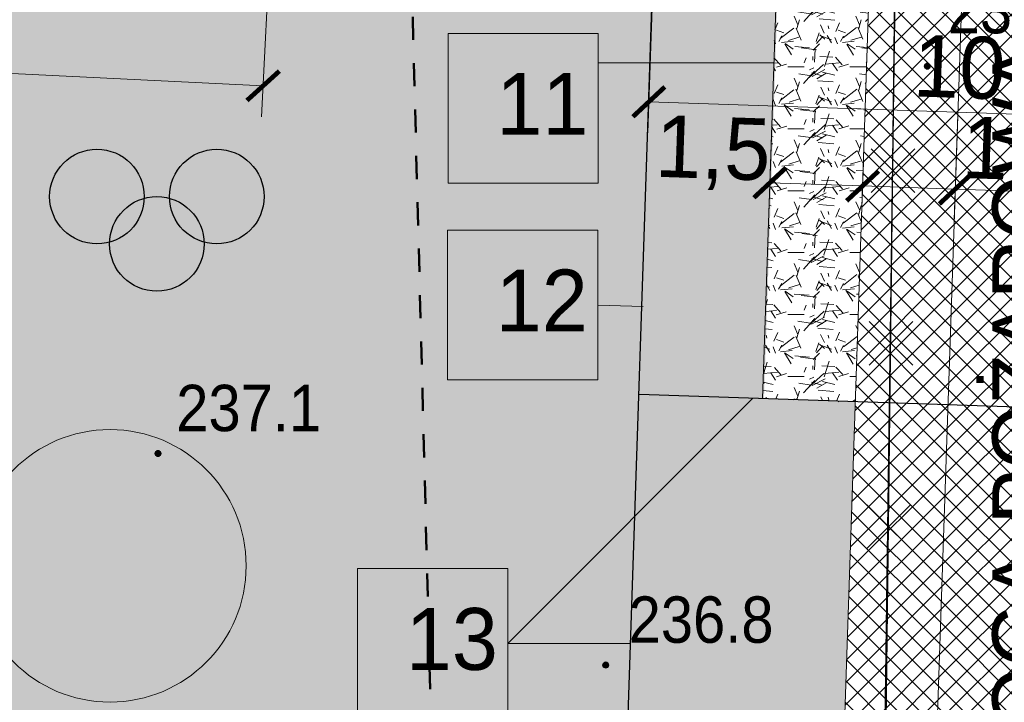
# Model space of a CAD drawing. Extents: x 40810 to 6568062, y -66833 to 5647073.
# Tile 7 of 32: x 6567803 to 6567819, y 5646953 to 5646964. Entities that reach past the tile are written whole.
import ezdxf
from ezdxf.enums import TextEntityAlignment as Align

# ---------------------------------------------------------------- set-up
doc = ezdxf.new("R2010")
doc.units = 0
doc.header["$MEASUREMENT"] = 0
for name, pattern in [('218-500', [1, 0.5, -0.5]), ('DGN_STYLE_2191', [1, -0.25, 0.5, -0.25]), ('DGN_STYLE_9021', [7.5, 3.75, 3.75])]:
    doc.linetypes.add(name, pattern=pattern)
doc.layers.get('0').update_dxf_attribs({"linetype": 'CONTINUOUS'})
doc.layers.get('Defpoints').update_dxf_attribs({"linetype": 'CONTINUOUS'})
doc.layers.add('BDOT1', color=7, linetype='CONTINUOUS')
doc.layers.add('Z-zielen', color=62, linetype='CONTINUOUS')
for name, color, linetype, lineweight in [('E_przyłacze', 1, '218-500', 70), ('l. przekrojowa', 1, 'CONTINUOUS', 30), ('l.widokowa', 140, 'CONTINUOUS', 15), ('szraf1', 8, 'CONTINUOUS', 5), ('wymiarowanie', 176, 'CONTINUOUS', 9)]:
    doc.layers.add(name, color=color, linetype=linetype, lineweight=lineweight)
doc.styles.get("Standard").update_dxf_attribs({"font": 'GOTHIC.TTF'})
doc.styles.add('STYLE-GEO_140', font='geo_140.shx', dxfattribs={"bigfont": 'geo_140big.shx'})
doc.dimstyles.new('Skala 1-50', dxfattribs={"dimtxt": 1, "dimasz": 0.5, "dimexe": 0.5, "dimexo": 0.5, "dimgap": 0.2, "dimtad": 1, "dimtxsty": 'Standard', "dimblk": 'ARCHTICK', "dimcen": 0.5, "dimclrd": 256, "dimclre": 256, "dimadec": 0, "dimazin": 0, "dimtfac": 1, "dimtdec": 1, "dimtmove": 1, "dimatfit": 3, "dimldrblk": 'ARCHTICK', "dimfxl": 1, "dimlwd": -1, "dimlwe": -1, "dimarcsym": 0})
pattern_1 = [(45, (0, 0), (-0.1767766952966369, 0.1767766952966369), []), (135, (0, 0), (-0.1767766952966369, -0.1767766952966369), [])]

# ---------------------------------------------------------------- blocks, each defined once
blk = doc.blocks.new('BUBS04_1')
at = {"layer": 'BDOT1', "color": 7, "linetype": 'Continuous'}
for centre in [(-1.916557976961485, 0.807554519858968), (1.88345868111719, 0.807554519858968), (-0.0165496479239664, -0.692452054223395)]:
    blk.add_circle(centre, 1.500006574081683, dxfattribs=at)
blk = doc.blocks.new('BUBS00_1')
at = {"layer": 'BDOT1', "color": 7, "linetype": 'Continuous', "xscale": 1.700003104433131, "yscale": 1.700003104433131, "zscale": 1.700003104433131}
blk.add_blockref('BUBS04_1', (-9.094947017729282e-10, 0.1000006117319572), dxfattribs=at)
blk = doc.blocks.new('DWG_H0_11')
at = {"layer": 'BDOT1', "linetype": 'Continuous'}
blk.add_hatch(color=7, dxfattribs=at).paths.add_polyline_path([(0.08999999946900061, -2.728484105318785e-10, 0.9999999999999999), (-0.09000000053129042, -2.728484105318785e-10, 0.9999999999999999)], flags=16)
at = {"layer": 'BDOT1', "color": 7, "linetype": 'Continuous'}
blk.add_lwpolyline([(0.08999999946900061, -2.728484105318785e-10, 0.9999999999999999), (-0.09000000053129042, -2.728484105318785e-10, 0.9999999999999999)], format="xyb", close=True, dxfattribs=at)
blk = doc.blocks.new('RTPW01_1')
at = {"layer": 'BDOT1', "color": 7, "linetype": 'Continuous'}
blk.add_circle((-5.311449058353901e-10, -2.728484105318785e-10), 0.09, dxfattribs=at)
blk.add_blockref('DWG_H0_11', (-5.311449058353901e-10, -2.728484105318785e-10), dxfattribs=at)
blk = doc.blocks.new('_ArchTick')
at = {"color": 0, "linetype": 'ByBlock', "const_width": 0.15}
blk.add_lwpolyline([(-0.5, -0.5), (0.5, 0.5)], dxfattribs=at)
blk = doc.blocks.new('*D210')
at = {"layer": 'Defpoints', "color": 0}
for p in [(6567823.374637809, 5646963.254577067), (6567818.369492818, 5646963.186623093), (6567818.311967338, 5646961.483166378)]:
    blk.add_point(p, dxfattribs=at)
at = {"layer": 'wymiarowanie'}
for p, q in [((6567823.357762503, 5646962.754861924), (6567823.292243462, 5646960.814698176)), ((6567818.352617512, 5646962.68690795), (6567818.295092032, 5646960.983451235)), ((6567823.309118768, 5646961.314413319), (6567818.311967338, 5646961.483166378))]:
    blk.add_line(p, q, dxfattribs=at)
at = {"layer": 'wymiarowanie', "linetype": 'Continuous', "xscale": 0.5, "yscale": 0.5, "zscale": 0.5}
for p, rotation in [((6567818.311967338, 5646961.483166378), 178.0658650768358), ((6567823.309118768, 5646961.314413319), 358.0658650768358)]:
    blk.add_blockref('_ArchTick', p, dxfattribs=dict(at, rotation=rotation))
at = {"layer": 'wymiarowanie', "color": 0, "linetype": 'Continuous', "insert": (6567821.381315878, 5646961.998620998), "char_height": 1, "attachment_point": 5, "rotation": 358.06586507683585}
blk.add_mtext('5', dxfattribs=at)
blk = doc.blocks.new('*D232')
at = {"layer": 'Defpoints', "color": 0}
for p in [(6567813.464604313, 5646966.083186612), (6567823.458762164, 5646965.745685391), (6567823.35104525, 5646962.555949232)]:
    blk.add_point(p, dxfattribs=at)
at = {"layer": 'wymiarowanie'}
for p, q in [((6567813.447729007, 5646965.583471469), (6567813.340012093, 5646962.393735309)), ((6567823.441886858, 5646965.245970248), (6567823.334169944, 5646962.056234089)), ((6567813.356887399, 5646962.893450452), (6567823.35104525, 5646962.555949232))]:
    blk.add_line(p, q, dxfattribs=at)
at = {"layer": 'wymiarowanie', "linetype": 'Continuous', "xscale": 0.5, "yscale": 0.5, "zscale": 0.5}
for p, rotation in [((6567813.356887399, 5646962.893450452), 178.0658650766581), ((6567823.35104525, 5646962.555949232), 358.0658650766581)]:
    blk.add_blockref('_ArchTick', p, dxfattribs=dict(at, rotation=rotation))
at = {"layer": 'wymiarowanie', "color": 0, "linetype": 'Continuous', "insert": (6567818.378440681, 5646963.449439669), "char_height": 1, "attachment_point": 5, "rotation": 358.0658650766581}
blk.add_mtext('10', dxfattribs=at)
blk = doc.blocks.new('*D238')
at = {"layer": 'Defpoints', "color": 0}
for p in [(6567816.8424255, 5646962.410420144), (6567818.341570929, 5646962.359794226), (6567816.812821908, 5646961.533792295)]:
    blk.add_point(p, dxfattribs=at)
at = {"layer": 'wymiarowanie'}
for p, q in [((6567816.825550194, 5646961.910705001), (6567816.795946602, 5646961.034077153)), ((6567818.324695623, 5646961.860079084), (6567818.29509203, 5646960.983451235)), ((6567818.311967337, 5646961.483166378), (6567816.812821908, 5646961.533792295))]:
    blk.add_line(p, q, dxfattribs=at)
at = {"layer": 'wymiarowanie', "linetype": 'Continuous', "xscale": 0.5, "yscale": 0.5, "zscale": 0.5}
for p, rotation in [((6567816.812821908, 5646961.533792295), 178.065865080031), ((6567818.311967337, 5646961.483166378), 358.065865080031)]:
    blk.add_blockref('_ArchTick', p, dxfattribs=dict(at, rotation=rotation))
at = {"layer": 'wymiarowanie', "color": 0, "linetype": 'Continuous', "insert": (6567819.349432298, 5646962.03828572), "char_height": 1, "attachment_point": 5, "rotation": 358.065865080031}
blk.add_mtext('1,5', dxfattribs=at)
blk = doc.blocks.new('*D239')
at = {"layer": 'Defpoints', "color": 0}
for p in [(6567815.355602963, 5646962.825954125), (6567816.8424255, 5646962.410420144), (6567815.31367648, 5646961.584418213)]:
    blk.add_point(p, dxfattribs=at)
at = {"layer": 'wymiarowanie'}
for p, q in [((6567815.338727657, 5646962.326238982), (6567815.296801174, 5646961.08470307)), ((6567816.825550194, 5646961.910705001), (6567816.795946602, 5646961.034077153)), ((6567816.812821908, 5646961.533792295), (6567815.31367648, 5646961.584418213))]:
    blk.add_line(p, q, dxfattribs=at)
at = {"layer": 'wymiarowanie', "linetype": 'Continuous', "xscale": 0.5, "yscale": 0.5, "zscale": 0.5}
for p, rotation in [((6567815.31367648, 5646961.584418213), 178.0658650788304), ((6567816.812821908, 5646961.533792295), 358.0658650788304)]:
    blk.add_blockref('_ArchTick', p, dxfattribs=dict(at, rotation=rotation))
at = {"layer": 'wymiarowanie', "color": 0, "linetype": 'Continuous', "insert": (6567814.393209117, 5646962.058805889), "char_height": 1, "attachment_point": 5, "rotation": 358.06586507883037}
blk.add_mtext('1,5', dxfattribs=at)
blk = doc.blocks.new('*D273')
at = {"layer": 'Defpoints', "color": 0}
for p in [(6567777.265670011, 5646974.044550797), (6567807.580784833, 5646972.56087454), (6567807.120316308, 5646963.152382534)]:
    blk.add_point(p, dxfattribs=at)
at = {"layer": 'wymiarowanie'}
for p, q in [((6567777.241228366, 5646973.545148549), (6567776.780759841, 5646964.136656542)), ((6567807.556343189, 5646972.061472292), (6567807.095874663, 5646962.652980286)), ((6567776.805201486, 5646964.636058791), (6567807.120316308, 5646963.152382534))]:
    blk.add_line(p, q, dxfattribs=at)
at = {"layer": 'wymiarowanie', "linetype": 'Continuous', "xscale": 0.5, "yscale": 0.5, "zscale": 0.5}
for p, rotation in [((6567776.805201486, 5646964.636058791), 177.1980771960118), ((6567807.120316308, 5646963.152382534), 357.1980771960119)]:
    blk.add_blockref('_ArchTick', p, dxfattribs=dict(at, rotation=rotation))
at = {"layer": 'wymiarowanie', "color": 0, "linetype": 'Continuous', "insert": (6567792.000449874, 5646964.664338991), "char_height": 1, "attachment_point": 5, "rotation": 357.19807719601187}
blk.add_mtext('30,35', dxfattribs=at)

msp = doc.modelspace()

# ---------------------------------------------------------------- hatches: boundary and pattern name
at = {"layer": 'szraf1', "true_color": 0xc7c8ca}
h = msp.add_hatch(dxfattribs=at)
h.set_pattern_fill('ANSI37', color=9, scale=2, style=0)
h.set_pattern_definition(pattern_1)
h.paths.add_polyline_path([(6567823.290277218, 5646949.789298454), (6567823.249822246, 5646947.075506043), (6567815.664571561, 5646947.380083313, 0.1966573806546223), (6567818.004233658, 5646952.370491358), (6567818.831690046, 5646976.873305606, 0.1608154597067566), (6567817.350105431, 5646983.958499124), (6567809.203317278, 5646997.767785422, 0.2654325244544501), (6567799.729148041, 5647003.178499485), (6567753.06303861, 5647002.389708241, 0.2081719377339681), (6567747.979839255, 5647000.074529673), (6567747.209997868, 5647008.789999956), (6567747.350053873, 5647008.792367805, 0.1638587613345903), (6567751.584473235, 5647007.366387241), (6567799.729148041, 5647008.178499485, -0.2744804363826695), (6567813.50975784, 5647000.308369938), (6567821.656545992, 5646986.49908364, -0.14264435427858), (6567823.866820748, 5646977.829202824), (6567822.996147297, 5646952.046635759, 0.08184528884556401)])
at = {"layer": 'szraf1', "linetype": 'Continuous'}
h = msp.add_hatch(dxfattribs=at)
h.set_pattern_fill('ANSI37', color=40, scale=2, style=0)
h.set_pattern_definition(pattern_1)
h.paths.add_polyline_path([(6567813.016186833, 5646947.486426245), (6567815.626365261, 5646947.346295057, 0.2076535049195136), (6567818.004235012, 5646952.370531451), (6567818.869669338, 5646977.997956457, 0.1426443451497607), (6567817.350105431, 5646983.958499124), (6567812.569733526, 5646992.06151138), (6567801.528724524, 5646992.601878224, -0.3950589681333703), (6567800.577751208, 5646993.583748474), (6567800.415611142, 5647003.157058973), (6567796.415598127, 5647003.123956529), (6567796.571625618, 5646993.911553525, -0.4191824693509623), (6567795.571769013, 5646992.894619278), (6567776.232098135, 5646993.83994063), (6567775.170294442, 5646972.144708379), (6567787.446400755, 5646971.543893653), (6567787.304639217, 5646968.64736061), (6567797.092923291, 5646968.168304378), (6567797.23468483, 5646971.06483742), (6567815.62616289, 5646970.164725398, -0.3999617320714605), (6567817.052837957, 5646968.666518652), (6567816.505089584, 5646952.421157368, -0.299344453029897)])
h.paths.add_polyline_path([(6567795.834244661, 5646973.135771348), (6567797.332451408, 5646973.062446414), (6567797.308009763, 5646972.563044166), (6567815.631408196, 5646971.666264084, 0.418656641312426), (6567817.203878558, 5646973.113844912), (6567817.370523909, 5646978.048582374, 0.1426443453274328), (6567816.058173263, 5646983.196323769), (6567812.161408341, 5646989.801570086, 0.2970977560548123), (6567811.150230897, 5646990.629188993), (6567801.519085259, 5646991.100554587, 0.414213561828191), (6567800.471397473, 5646990.150633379), (6567800.448321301, 5646989.679131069), (6567794.594661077, 5646989.965619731), (6567794.666620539, 5646991.435926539), (6567781.462425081, 5646992.082163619), (6567777.656979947, 5646992.268408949), (6567776.741826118, 5646973.569590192), (6567787.519725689, 5646973.042100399), (6567787.537144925, 5646973.529311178), (6567789.041762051, 5646973.455672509), (6567788.876113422, 5646970.072245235), (6567795.668041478, 5646969.739836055)], flags=16)
h = msp.add_hatch(dxfattribs=at)
h.set_pattern_fill('GRAVL1', color=256, style=0)
h.set_pattern_definition([(228.0128, (0.72, 1), (-7.999998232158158, -9.000001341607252), [0.134536, -13.319088]), (184.9697, (0.63, 0.9), (12.00000105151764, 0.999991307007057), [0.230868, -22.855925]), (132.5104, (0.4, 0.88), (9.999990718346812, -11.0000086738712), [0.162788, -16.116032]), (267.2737, (0.01, 0.63), (0.9999960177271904, 20.00000029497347), [0.210238, -20.813558]), (292.8337, (0, 0.42), (-5.00000990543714, 11.99999641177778), [0.206155, -20.409373]), (357.2737, (0.08, 0.23), (-20.00000029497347, 0.9999960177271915), [0.210238, -20.813558]), (37.6942, (0.29, 0.22), (-13.00000734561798, -9.99999040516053), [0.278029, -27.524849]), (72.2553, (0.51, 0.39), (7.000010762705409, 21.99999623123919), [0.262488, -25.986321]), (121.4296, (0.59, 0.64), (-8.000008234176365, 12.99999503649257), [0.21095, -20.884073]), (175.2364, (0.48, 0.82), (11.00000094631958, -0.9999915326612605), [0.240832, -11.800763]), (222.3974, (0.24, 0.84), (-12.00000735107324, -10.99999208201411), [0.311448, -30.833375]), (138.8141, (1, 0.62), (-7.000002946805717, 5.999997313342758), [0.106301, -10.523844]), (171.4692, (0.92, 0.69), (12.99999828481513, -2.00000791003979), [0.202237, -20.021511]), (225, (0.72, 0.72), (-2.220446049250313e-16, -1.000000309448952), [0.141421, -1.272792]), (203.1986, (0.65, 0.84), (4.999999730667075, 2.000001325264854), [0.076158, -7.539615]), (291.8014, (0.58, 0.81), (-0.9999999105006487, 3.00000027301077), [0.107703, -5.277462]), (30.9638, (0.62, 0.71), (2.999998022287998, 2.000002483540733), [0.174929, -5.656023]), (161.5651, (0.77, 0.8), (2.000000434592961, -0.9999984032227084), [0.126491, -3.035787]), (16.38950000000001, (0, 0.81), (10.00000219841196, 2.99999270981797), [0.1772, -17.542845]), (70.3462, (0.17, 0.86), (-3.999995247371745, -11.00000213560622), [0.148661, -14.717408]), (293.1986, (0.77, 1), (-2.000001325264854, 4.999999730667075), [0.152315, -7.463458]), (343.6105, (0.83, 0.86), (-10.00000219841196, 2.999992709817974), [0.1772, -17.542845]), (339.444, (0, 0.19), (-5.000001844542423, 1.999995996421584), [0.17088, -8.373124]), (294.7751, (0.16, 0.13), (-4.99999218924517, 11.00000342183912), [0.143178, -14.174643]), (66.80140000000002, (0.78, 0), (2.000001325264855, 4.999999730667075), [0.152315, -7.463458]), (17.354, (0.84, 0.14), (-13.00000201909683, -3.999994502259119), [0.167631, -16.595424]), (69.444, (0.29, 0), (-1.999995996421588, -5.000001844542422), [0.08544, -8.458564]), (101.3099, (0.72, 0), (-0.9999976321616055, 4.000000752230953), [0.05099, -5.048029]), (165.9638, (0.71, 0.05), (3.00000054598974, -0.9999980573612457), [0.206155, -3.91695]), (186.009, (0.51, 0.1), (9.99999975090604, 0.9999993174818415), [0.19105, -18.913923]), (303.6901, (0.62, 0.62), (-1.000001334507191, 1.99999955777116), [0.144222, -3.461329]), (353.1572, (0.7, 0.5), (16.99999936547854, -2.000007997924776), [0.251794, -24.927563]), (60.94540000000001, (0.95, 0.47), (-4.000000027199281, -7.000000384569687), [0.102956, -10.192674]), (90, (1, 0.56), (-0.9999999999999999, 1), [0.06, -0.94]), (120.2564, (0.49, 0.13), (3.999994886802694, -7.000002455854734), [0.138924, -13.75352]), (48.01280000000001, (0.42, 0.25), (7.999998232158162, 9.00000134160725), [0.269072, -13.184552]), (0, (0.6, 0.45), (1, 1), [0.26, -0.74]), (325.3047999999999, (0.86, 0.45), (-9.999994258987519, 7.000008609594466), [0.158114, -15.653274]), (254.0546, (0.99, 0.36), (-0.9999998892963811, -4.000000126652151), [0.145602, -7.134508]), (207.646, (0.95, 0.22), (-18.99999580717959, -10.00000771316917), [0.237065, -23.469474]), (175.4261, (0.74, 0.11), (-13.00000055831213, 0.999994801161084), [0.250799, -24.829074])])
h.paths.add_polyline_path([(6567815.542933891, 5646968.373237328), (6567817.03957309, 5646968.248396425), (6567817.026682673, 5646967.866682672), (6567816.988515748, 5646966.736475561), (6567816.955397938, 5646965.755783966), (6567816.946472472, 5646965.491481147), (6567816.695065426, 5646958.046762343), (6567815.195919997, 5646958.09738826)])
h.paths.add_polyline_path([(6567815.603469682, 5646970.165836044), (6567815.626162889, 5646970.164725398, -0.4097843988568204), (6567817.051983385, 5646968.615892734), (6567817.049766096, 5646968.550233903), (6567817.03957309, 5646968.248396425), (6567815.542933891, 5646968.373237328)])
at = {"layer": 'wymiarowanie', "linetype": 'Continuous', "true_color": 0xffffff}
for points in [[(6567810.109228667, 5646961.578235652), (6567812.53704864, 5646961.578235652), (6567812.53704864, 5646963.997701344), (6567810.109228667, 5646963.997701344)], [(6567810.102356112, 5646958.399105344), (6567812.530176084, 5646958.399105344), (6567812.530176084, 5646960.818571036), (6567810.102356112, 5646960.818571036)], [(6567808.648029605, 5646952.929280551), (6567811.075849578, 5646952.929280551), (6567811.075849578, 5646955.348746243), (6567808.648029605, 5646955.348746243)]]:
    msp.add_hatch(color=7, dxfattribs=at).paths.add_polyline_path(points)
at = {"layer": 'Z-zielen', "linetype": 'Continuous'}
h = msp.add_hatch(dxfattribs=at)
h.set_pattern_fill('STIPPLE', color=256, style=0)
h.set_pattern_definition([(0, (0.0400000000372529, 0.01999999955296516), (0, 1), [0, -1]), (0, (0.3600000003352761, 0.0400000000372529), (0, 1), [0, -1]), (0, (0.1799999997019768, 0.2599999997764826), (0, 1), [0, -1]), (0, (0.400000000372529, 0.4199999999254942), (0, 1), [0, -1]), (0, (0.1399999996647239, 0.4800000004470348), (0, 1), [0, -1]), (0, (0.2199999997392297, 0.7199999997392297), (0, 1), [0, -1]), (0, (0.0800000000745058, 0.900000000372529), (0, 1), [0, -1]), (0, (0.400000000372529, 0.8799999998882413), (0, 1), [0, -1]), (0, (0.6399999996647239, 0.9199999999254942), (0, 1), [0, -1]), (0, (0.7599999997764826, 0.6799999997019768), (0, 1), [0, -1]), (0, (0.9599999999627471, 0.6600000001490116), (0, 1), [0, -1]), (0, (0.9599999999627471, 0.2999999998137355), (0, 1), [0, -1]), (0, (0.7800000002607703, 0.1799999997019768), (0, 1), [0, -1]), (0, (0.5, 0.2400000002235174), (0, 1), [0, -1]), (0, (0.6799999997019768, 0.4199999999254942), (0, 1), [0, -1]), (0, (0.5, 0.599999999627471), (0, 1), [0, -1]), (0, (0.9199999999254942, 0.0400000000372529), (0, 1), [0, -1])])
h.paths.add_polyline_path([(6567834.600000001, 5646957.495000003), (6567823.191362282, 5646957.827383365), (6567823.444938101, 5646965.336324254), (6567828.442089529, 5646965.167571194), (6567828.863972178, 5646977.660449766), (6567823.866820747, 5646977.829202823, 0.1426547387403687), (6567821.656545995, 5646986.499083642), (6567813.2373845, 5647000.769395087, 0.2607595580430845), (6567799.458200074, 5647008.176205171), (6567751.703012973, 5647007.367391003), (6567753.913369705, 5647007.404827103), (6567751.011241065, 5647008.834453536), (6567829.898409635, 5647009.741269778)])
h.paths.add_polyline_path([(6567821.79, 5646988.53), (6567828.8, 5646988.46), (6567828.94, 5647000.44), (6567821.94, 5647000.52)], flags=16)
h.paths.add_polyline_path([(6567821.940000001, 5647003.02), (6567820.471388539, 5647003.038372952), (6567820.303639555, 5646991.746975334), (6567818.547591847, 5646991.768944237), (6567820.448493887, 5646988.546803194), (6567821.790000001, 5646988.53)], flags=16)
h.paths.add_polyline_path([(6567829.530103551, 5646985.826366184, 0.9999999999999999), (6567825.131237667, 5646985.826366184, 0.9999999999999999)], flags=16)
h.paths.add_polyline_path([(6567821.94, 5647003.02), (6567825.040000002, 5647003.02), (6567825.040000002, 5647000.52), (6567821.94, 5647000.52)], flags=16)
edge = h.paths.add_edge_path()
edge.add_arc((6567747.431800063, 5647001.680976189), 7.111861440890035, 279.14085864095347, 5.919009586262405, ccw=False)
edge.add_line((6567748.561161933, 5646994.662188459), (6567748.005706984, 5647000.103134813))
edge.add_arc((6567753.177665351, 5646995.400115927), 6.990532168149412, 91.00105870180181, 137.7187995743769, ccw=False)
edge.add_line((6567753.055534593, 5647002.389581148), (6567754.503133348, 5647002.41409866))
h = msp.add_hatch(dxfattribs=at)
h.set_pattern_fill('STIPPLE', color=256, style=0)
h.set_pattern_definition([(0, (0.04, 0.02), (0, 1), [0, -1]), (0, (0.36, 0.04), (0, 1), [0, -1]), (0, (0.18, 0.26), (0, 1), [0, -1]), (0, (0.4, 0.42), (0, 1), [0, -1]), (0, (0.14, 0.48), (0, 1), [0, -1]), (0, (0.22, 0.72), (0, 1), [0, -1]), (0, (0.08, 0.9), (0, 1), [0, -1]), (0, (0.4, 0.88), (0, 1), [0, -1]), (0, (0.64, 0.92), (0, 1), [0, -1]), (0, (0.76, 0.68), (0, 1), [0, -1]), (0, (0.96, 0.66), (0, 1), [0, -1]), (0, (0.96, 0.3), (0, 1), [0, -1]), (0, (0.78, 0.18), (0, 1), [0, -1]), (0, (0.5, 0.24), (0, 1), [0, -1]), (0, (0.68, 0.42), (0, 1), [0, -1]), (0, (0.5, 0.6), (0, 1), [0, -1]), (0, (0.92, 0.04), (0, 1), [0, -1])])
h.paths.add_polyline_path([(6567793.055802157, 5646968.365888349), (6567797.092923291, 5646968.168304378), (6567797.23468483, 5646971.06483742), (6567815.62616289, 5646970.164725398), (6567815.218624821, 5646958.096621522), (6567816.695065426, 5646958.046762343), (6567816.505089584, 5646952.421157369, -0.2993158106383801), (6567813.016186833, 5646947.486426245), (6567791.865592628, 5646948.483466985), (6567791.957649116, 5646950.731583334), (6567792.44, 5646951.54)])

# ---------------------------------------------------------------- linework, layer by layer
at = {"lineweight": 5}
msp.add_circle((6567804.643938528, 5646955.393662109), 2.201803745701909, dxfattribs=at)
at = {"layer": 'BDOT1', "color": 7, "linetype": 'DGN_STYLE_9021'}
for points in [[(6567817.37, 5646968.26), (6567817.15, 5646949.7), (6567775.39, 5646951.41)], [(6567817.38, 5646968.22), (6567817.13, 5646949.67)]]:
    msp.add_lwpolyline(points, dxfattribs=at)
at = {"layer": 'E_przyłacze', "linetype": 'DGN_STYLE_2191', "lineweight": 50, "ltscale": 0.75}
msp.add_line((6567809.918390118, 5646949.649088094), (6567809.151486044, 5646979.168591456), dxfattribs=at)
at = {"layer": 'l. przekrojowa', "color": 7, "linetype": 'Continuous'}
for p, q in [((6567812.918051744, 5646949.873290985), (6567813.499551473, 5646967.264534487)), ((6567823.41, 5646957.820000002), (6567813.197620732, 5646958.164870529))]:
    msp.add_line(p, q, dxfattribs=at)
at = {"layer": 'l.widokowa', "color": 5}
for p, q in [((6567818.869669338, 5646977.997956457), (6567818.004235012, 5646952.370531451)), ((6567815.603469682, 5646970.165836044), (6567815.195919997, 5646958.09738826)), ((6567817.051983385, 5646968.615892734), (6567816.505089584, 5646952.421157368))]:
    msp.add_line(p, q, dxfattribs=at)
at = {"layer": 'wymiarowanie', "color": 7, "linetype": 'Continuous'}
for p, q in [((6567812.541112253, 5646963.525643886), (6567815.379231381, 5646963.525643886)), ((6567812.530176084, 5646959.60883819), (6567813.266279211, 5646959.584018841)), ((6567811.075849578, 5646954.139013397), (6567815.039506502, 5646958.10267032)), ((6567811.075849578, 5646954.139013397), (6567813.061880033, 5646954.139013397))]:
    msp.add_line(p, q, dxfattribs=at)
at = {"layer": 'wymiarowanie', "color": 1, "linetype": 'Continuous'}
for p, q in [((6567816.950105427, 5646962.133133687), (6567817.657212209, 5646961.426026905)), ((6567816.950105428, 5646961.426026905), (6567817.657212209, 5646962.133133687)), ((6567816.91704639, 5646959.344153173), (6567817.624153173, 5646958.637046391)), ((6567816.917046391, 5646958.637046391), (6567817.624153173, 5646959.344153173)), ((6567816.881906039, 5646956.379585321), (6567817.589012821, 5646955.672478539)), ((6567816.88190604, 5646955.672478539), (6567817.589012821, 5646956.379585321))]:
    msp.add_line(p, q, dxfattribs=at)
at = {"layer": 'wymiarowanie', "color": 7, "linetype": 'Continuous'}
for points in [[(6567810.109228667, 5646961.578235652), (6567812.53704864, 5646961.578235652), (6567812.53704864, 5646963.997701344), (6567810.109228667, 5646963.997701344)], [(6567810.102356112, 5646958.399105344), (6567812.530176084, 5646958.399105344), (6567812.530176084, 5646960.818571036), (6567810.102356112, 5646960.818571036)], [(6567808.648029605, 5646952.929280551), (6567811.075849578, 5646952.929280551), (6567811.075849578, 5646955.348746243), (6567808.648029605, 5646955.348746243)]]:
    msp.add_lwpolyline(points, close=True, dxfattribs=at)

# ---------------------------------------------------------------- block references
at = {"layer": 'BDOT1', "color": 7, "linetype": 'Continuous'}
for name, p, xscale, yscale, zscale in [('RTPW01_1', (6567817.86, 5646963.47), 0.5, 0.5, 0.5), ('BUBS00_1', (6567805.41, 5646960.92), 0.2999981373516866, 0.2999981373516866, 0.2999981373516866), ('RTPW01_1', (6567805.42, 5646957.21), 0.5, 0.5, 0.5), ('RTPW01_1', (6567812.66, 5646953.79), 0.5, 0.5, 0.5)]:
    msp.add_blockref(name, p, dxfattribs=dict(at, xscale=xscale, yscale=yscale, zscale=zscale))

# ---------------------------------------------------------------- texts
at = {"layer": 'BDOT1', "color": 7, "linetype": 'Continuous', "style": 'STYLE-GEO_140', "width": 0.9332799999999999}
for s, p in [('237.3', (6567819.359955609, 5646964.375)), ('237.1', (6567806.886299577, 5646957.945)), ('236.8', (6567814.201292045, 5646954.525))]:
    msp.add_text(s, height=0.75, dxfattribs=at).set_placement(p, align=Align.MIDDLE_CENTER)
at = {"layer": 'wymiarowanie', "linetype": 'Continuous', "insert": (6567818.910499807, 5646950.789338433), "char_height": 1, "width": 13.12399449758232, "attachment_point": 1, "rotation": 90}
msp.add_mtext('DROGA POŻAROWA', dxfattribs=at)
at = {"layer": 'wymiarowanie', "color": 7, "linetype": 'Continuous', "char_height": 1, "width": 2.942493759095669, "attachment_point": 1}
for s, insert in [('11', (6567810.889077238, 5646963.36091305)), ('12', (6567810.882204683, 5646960.181782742)), ('13', (6567809.427878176, 5646954.711957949))]:
    msp.add_mtext(s, dxfattribs=dict(at, insert=insert))

# ---------------------------------------------------------------- dimensions: what is measured, and where the dimension line sits
at = {"layer": 'wymiarowanie', "linetype": 'Continuous'}
for p1, p2, distance, picture, middle in [((6567777.265670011, 5646974.044550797), (6567807.580784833, 5646972.56087454), -9.419753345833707, '*D273', (6567792.000449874, 5646964.664338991)), ((6567813.464604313, 5646966.083186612), (6567823.458762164, 5646965.745685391), -3.1915544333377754, '*D232', (6567818.378440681, 5646963.449439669))]:
    dim = msp.add_aligned_dim(p1=p1, p2=p2, distance=distance, dimstyle='Skala 1-50', dxfattribs=at)
    dim.commit()
    dim.dimension.update_dxf_attribs({"geometry": picture, "text_midpoint": middle})
for base, p1, p2, angle, picture, middle, dimtype in [((6567818.311967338, 5646961.483166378), (6567823.374637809, 5646963.254577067), (6567818.369492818, 5646963.186623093), 178.0658650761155, '*D210', (6567821.357265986, 5646961.286450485), 160), ((6567815.31367648, 5646961.584418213), (6567816.8424255, 5646962.410420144), (6567815.355602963, 5646962.825954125), 178.065865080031, '*D239', (6567814.367610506, 5646961.300774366), 160), ((6567816.812821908, 5646961.533792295), (6567818.341570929, 5646962.359794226), (6567816.8424255, 5646962.410420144), 178.06586504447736, '*D238', (6567819.323833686, 5646961.280254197), 161)]:
    dim = msp.add_linear_dim(base=base, p1=p1, p2=p2, angle=angle, dimstyle='Skala 1-50', dxfattribs=at)
    dim.commit()
    dim.dimension.update_dxf_attribs({"geometry": picture, "text_midpoint": middle, "dimtype": dimtype})

doc.saveas('drawing.dxf')
